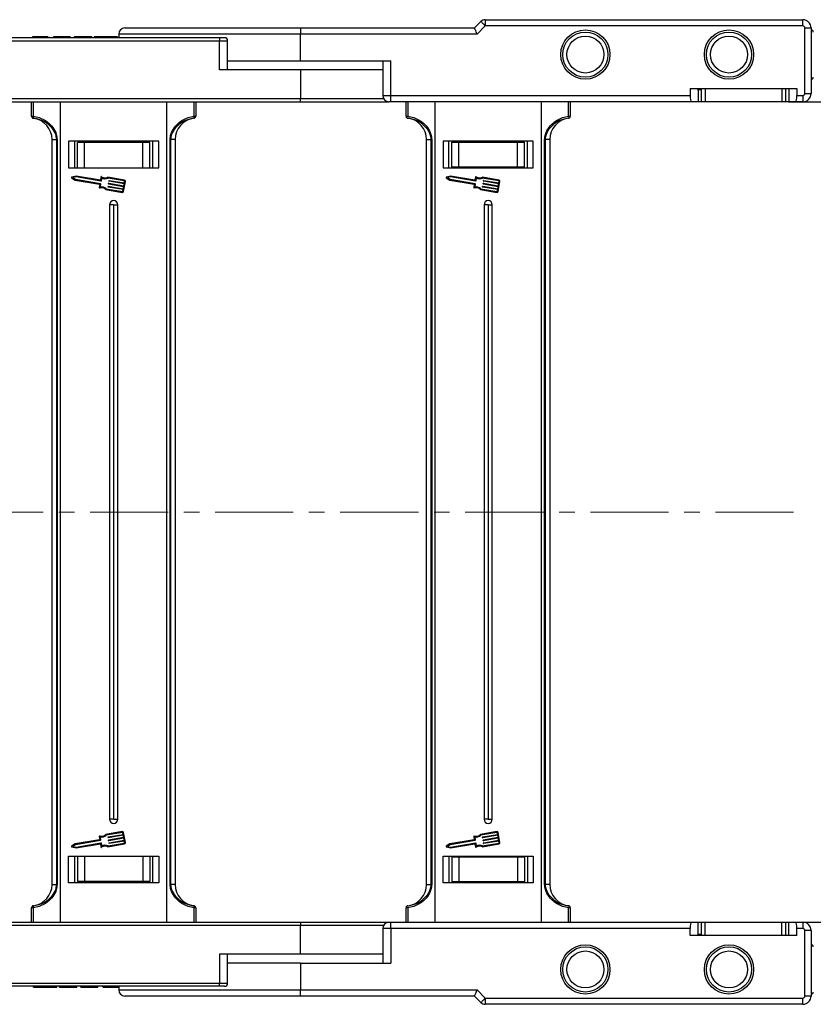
# Model space of a CAD drawing. Header units: millimetres. Extents: x -1595 to 486, y -108 to 1350.
# Tile 18 of 52: x 70 to 263, y 212 to 452. Entities that reach past the tile are written whole.
import ezdxf

# ---------------------------------------------------------------- set-up
doc = ezdxf.new("R2010")
doc.units = ezdxf.units.MM
doc.linetypes.add('CENTERX2', pattern=[20.32, 12.7, -2.54, 2.54, -2.54])
doc.styles.get("Standard").update_dxf_attribs({"font": '仿宋_GB2312.ttf', "width": 0.8})
doc.dimstyles.new('ISO-60.1', dxfattribs={"dimtxt": 15, "dimasz": 12, "dimexe": 8, "dimexo": 0.625, "dimgap": 2.5, "dimtad": 1, "dimdsep": 46, "dimtxsty": 'Standard', "dimcen": 2.5, "dimadec": 0, "dimazin": 0, "dimtfac": 1, "dimtmove": 0, "dimatfit": 3, "dimfxl": 0, "dimarcsym": 0})

# ---------------------------------------------------------------- blocks, each defined once
blk = doc.blocks.new('*D3719')
at = {"color": 0, "lineweight": -2}
for p, q in [((256.91, 431.53), (323.99, 431.53)), ((315.99, 419.53), (315.99, 243.53)), ((256.43, 231.53), (323.99, 231.53))]:
    blk.add_line(p, q, dxfattribs=at)
at = {"color": 0, "lineweight": 9}
for points in [[(313.99, 419.53), (317.99, 419.53), (315.99, 431.53)], [(313.99, 243.53), (317.99, 243.53), (315.99, 231.53)]]:
    blk.add_solid(points, dxfattribs=at)
at = {"layer": 'Defpoints', "color": 0, "lineweight": 9}
for p in [(256.29, 431.53), (255.8, 231.53), (315.99, 231.53)]:
    blk.add_point(p, dxfattribs=at)
at = {"color": 0, "lineweight": 9, "insert": (305.99, 331.53), "char_height": 15, "attachment_point": 5, "rotation": 90}
blk.add_mtext('200', dxfattribs=at)

msp = doc.modelspace()

# ---------------------------------------------------------------- linework, layer by layer
at = {"color": 7, "linetype": 'Continuous', "lineweight": 25}
for p, q in [((183.04, 451.531), (183.04, 450.031)), ((183.04, 451.531), (260.419, 451.531)), ((260.419, 450.031), (260.419, 451.531)), ((95.201, 449.531), (137.965, 449.531)), ((137.965, 449.531), (137.965, 448.031)), ((137.965, 449.531), (180.419, 449.531)), ((180.419, 449.531), (181.979, 451.092)), ((183.04, 450.031), (181.04, 448.031)), ((260.419, 450.031), (183.04, 450.031)), ((260.919, 433.531), (260.919, 449.531)), ((260.919, 449.531), (262.419, 449.531)), ((262.419, 449.531), (262.419, 433.531)), ((262.465, 449.031), (262.419, 449.031)), ((118.242, 447.131), (55.054, 447.131)), ((72.733, 447.331), (72.733, 447.131)), ((74.586, 447.331), (74.586, 447.131)), ((76.448, 447.331), (76.448, 447.131)), ((76.579, 447.331), (76.579, 447.131)), ((77.81, 447.331), (77.81, 447.131)), ((78.964, 447.331), (77.81, 447.331)), ((78.964, 447.331), (78.964, 447.131)), ((81.502, 447.331), (78.964, 447.331)), ((81.502, 447.331), (81.502, 447.131)), ((81.887, 447.331), (81.502, 447.331)), ((81.887, 447.331), (81.887, 447.131)), ((82.887, 447.331), (82.887, 447.131)), ((87.118, 447.331), (82.887, 447.331)), ((87.118, 447.331), (87.118, 447.131)), ((87.733, 447.331), (87.733, 447.131)), ((90.587, 447.331), (90.587, 447.131)), ((93.425, 447.331), (93.425, 447.131)), ((93.701, 448.031), (93.701, 447.131)), ((118.242, 447.131), (118.242, 446.381)), ((119.492, 447.131), (118.242, 447.131)), ((137.965, 441.531), (137.965, 448.031)), ((181.04, 448.031), (137.965, 448.031)), ((47.275, 446.381), (118.242, 446.381)), ((118.242, 439.331), (118.242, 446.381)), ((120.242, 439.331), (120.242, 446.381)), ((137.965, 439.331), (118.242, 439.331)), ((120.242, 441.531), (137.965, 441.531)), ((137.965, 441.531), (160.049, 441.531)), ((137.965, 439.331), (137.965, 432.281)), ((158.049, 439.331), (137.965, 439.331)), ((158.049, 441.531), (158.049, 433.031)), ((160.049, 433.031), (160.049, 441.531)), ((262.419, 437.031), (262.465, 437.031)), ((232.965, 434.731), (258.964, 434.731)), ((232.965, 434.731), (232.965, 433.031)), ((234.728, 434.731), (234.728, 434.531)), ((234.728, 434.531), (234.932, 434.531)), ((234.932, 434.531), (234.932, 431.531)), ((234.932, 434.531), (235.626, 434.531)), ((235.626, 434.731), (235.626, 431.531)), ((236.627, 434.731), (236.627, 431.531)), ((255.302, 434.731), (255.302, 431.531)), ((256.303, 431.531), (256.303, 434.731)), ((256.997, 434.731), (256.997, 431.531)), ((258.964, 434.731), (258.964, 433.031)), ((137.965, 432.281), (66.687, 432.281)), ((137.965, 431.531), (137.965, 432.281)), ((160.049, 433.031), (232.965, 433.031)), ((160.049, 431.531), (160.049, 433.031)), ((258.964, 433.031), (260.419, 433.031)), ((260.419, 433.031), (260.419, 431.531)), ((260.919, 433.531), (262.419, 433.531)), ((66.687, 431.531), (137.965, 431.531)), ((72.465, 427.995), (72.465, 431.531)), ((72.86, 431.531), (72.86, 427.995)), ((79.465, 431.531), (79.465, 331.531)), ((105.464, 331.531), (105.464, 431.531)), ((112.069, 427.995), (112.069, 431.531)), ((112.465, 431.531), (112.465, 427.995)), ((137.965, 431.531), (159.549, 431.531)), ((160.049, 431.531), (159.549, 431.531)), ((233.229, 431.531), (160.049, 431.531)), ((163.737, 427.995), (163.737, 431.531)), ((164.133, 431.531), (164.133, 427.995)), ((170.738, 431.531), (170.738, 331.531)), ((196.738, 331.531), (196.738, 431.531)), ((203.342, 427.995), (203.342, 431.531)), ((203.738, 431.531), (203.738, 427.995)), ((234.932, 431.531), (233.229, 431.531)), ((235.642, 431.531), (234.932, 431.531)), ((236.627, 431.531), (235.626, 431.531)), ((255.302, 431.531), (236.627, 431.531)), ((256.303, 431.531), (255.302, 431.531)), ((256.997, 431.531), (256.287, 431.531)), ((258.7, 431.531), (256.997, 431.531)), ((260.419, 431.531), (258.7, 431.531)), ((72.465, 427.995), (72.86, 427.995)), ((72.903, 427.5), (72.903, 427.496)), ((112.026, 427.496), (112.026, 427.5)), ((112.069, 427.995), (112.465, 427.995)), ((163.737, 427.995), (164.133, 427.995)), ((164.176, 427.5), (164.176, 427.496)), ((203.299, 427.496), (203.299, 427.5)), ((203.342, 427.995), (203.738, 427.995)), ((77.464, 422.335), (78.586, 422.335)), ((77.464, 331.531), (77.464, 422.335)), ((78.701, 422.335), (78.586, 422.335)), ((78.586, 331.531), (78.586, 422.335)), ((78.701, 422.335), (78.701, 331.531)), ((81.465, 421.931), (81.465, 415.431)), ((103.465, 421.931), (81.465, 421.931)), ((82.965, 421.931), (82.965, 415.431)), ((83.665, 415.431), (83.665, 421.631)), ((85.345, 421.631), (83.665, 421.631)), ((85.345, 415.431), (85.345, 421.631)), ((99.584, 421.631), (85.345, 421.631)), ((99.584, 415.431), (99.584, 421.631)), ((101.265, 421.631), (99.584, 421.631)), ((101.265, 415.431), (101.265, 421.631)), ((101.965, 421.931), (101.965, 415.431)), ((101.965, 421.931), (101.965, 415.431)), ((103.465, 415.431), (103.465, 421.931)), ((106.343, 422.335), (106.228, 422.335)), ((106.228, 331.531), (106.228, 422.335)), ((107.465, 422.335), (106.343, 422.335)), ((106.343, 422.335), (106.343, 331.531)), ((107.465, 422.335), (107.465, 331.531)), ((168.738, 422.335), (169.859, 422.335)), ((168.738, 331.531), (168.738, 422.335)), ((169.974, 422.335), (169.859, 422.335)), ((169.859, 331.531), (169.859, 422.335)), ((169.974, 422.335), (169.974, 331.531)), ((172.738, 421.931), (172.738, 415.431)), ((194.737, 421.931), (172.738, 421.931)), ((174.18, 415.431), (174.18, 421.931)), ((174.181, 415.431), (174.181, 421.931)), ((174.885, 415.581), (174.885, 421.701)), ((174.885, 421.701), (176.576, 421.701)), ((176.576, 415.581), (176.576, 421.701)), ((176.576, 421.701), (190.899, 421.701)), ((190.899, 415.581), (190.899, 421.701)), ((190.899, 421.701), (192.59, 421.701)), ((192.59, 415.581), (192.59, 421.701)), ((193.295, 415.431), (193.295, 421.931)), ((194.737, 415.431), (194.737, 421.931)), ((197.501, 331.531), (197.501, 422.335)), ((197.616, 422.335), (197.501, 422.335)), ((198.738, 422.335), (197.616, 422.335)), ((197.616, 422.335), (197.616, 331.531)), ((198.738, 422.335), (198.738, 331.531)), ((81.465, 415.431), (103.465, 415.431)), ((172.738, 415.431), (194.737, 415.431)), ((176.576, 415.581), (174.885, 415.581)), ((190.899, 415.581), (176.576, 415.581)), ((192.59, 415.581), (190.899, 415.581)), ((82.238, 413), (83.133, 412.426)), ((83.305, 413.431), (82.27, 413.185)), ((83.311, 413.223), (82.55, 413.042)), ((82.55, 413.042), (83.208, 412.62)), ((89.25, 412.415), (83.305, 413.431)), ((89.366, 412.188), (83.311, 413.223)), ((89.383, 413.193), (89.25, 412.415)), ((89.558, 413.007), (89.425, 412.23)), ((95.069, 412.456), (91.083, 413.136)), ((95.035, 412.255), (91.111, 412.925)), ((173.511, 413), (174.406, 412.426)), ((174.578, 413.431), (173.543, 413.185)), ((174.584, 413.223), (173.823, 413.042)), ((173.823, 413.042), (174.481, 412.62)), ((180.523, 412.415), (174.578, 413.431)), ((180.639, 412.188), (174.584, 413.223)), ((180.656, 413.193), (180.523, 412.415)), ((180.831, 413.007), (180.698, 412.23)), ((186.342, 412.456), (182.356, 413.136)), ((186.307, 412.255), (182.384, 412.925)), ((83.133, 412.426), (89.028, 411.419)), ((83.208, 412.62), (89.263, 411.585)), ((89.07, 411.36), (88.945, 410.633)), ((89.305, 411.526), (89.172, 410.75)), ((91.09, 410.808), (91.107, 410.908)), ((94.775, 410.127), (91.131, 410.749)), ((91.166, 410.95), (94.809, 410.328)), ((91.21, 411.511), (91.227, 411.612)), ((94.895, 410.83), (91.252, 411.453)), ((91.286, 411.654), (94.929, 411.031)), ((91.33, 412.215), (91.347, 412.315)), ((95.015, 411.534), (91.372, 412.156)), ((91.406, 412.357), (95.049, 411.735)), ((94.809, 410.328), (94.895, 410.83)), ((94.907, 409.69), (95.319, 412.103)), ((94.929, 411.031), (95.015, 411.534)), ((95.049, 411.735), (95.118, 412.137)), ((174.406, 412.426), (180.301, 411.419)), ((174.481, 412.62), (180.536, 411.585)), ((180.343, 411.36), (180.218, 410.633)), ((180.578, 411.526), (180.445, 410.75)), ((182.363, 410.808), (182.38, 410.908)), ((186.047, 410.127), (182.404, 410.749)), ((182.439, 410.95), (186.082, 410.328)), ((182.483, 411.511), (182.5, 411.612)), ((186.168, 410.83), (182.525, 411.453)), ((182.559, 411.654), (186.202, 411.031)), ((182.603, 412.215), (182.62, 412.315)), ((186.288, 411.534), (182.645, 412.156)), ((182.679, 412.357), (186.322, 411.735)), ((186.082, 410.328), (186.168, 410.83)), ((186.18, 409.69), (186.592, 412.103)), ((186.202, 411.031), (186.288, 411.534)), ((186.322, 411.735), (186.391, 412.137)), ((90.568, 410.121), (94.554, 409.44)), ((90.665, 410.312), (94.588, 409.641)), ((94.706, 409.725), (94.775, 410.127)), ((181.841, 410.121), (185.827, 409.44)), ((181.938, 410.312), (185.861, 409.641)), ((185.979, 409.725), (186.047, 410.127)), ((91.464, 406.431), (91.464, 331.531)), ((92.464, 406.431), (91.464, 406.431)), ((92.464, 406.431), (92.464, 331.531)), ((92.464, 406.431), (93.465, 406.431)), ((93.465, 331.531), (93.465, 406.431)), ((182.738, 406.431), (182.738, 331.531)), ((183.738, 406.431), (182.738, 406.431)), ((183.738, 406.431), (183.738, 331.531)), ((183.738, 406.431), (184.737, 406.431)), ((184.737, 331.531), (184.737, 406.431)), ((77.464, 240.727), (77.464, 331.531)), ((78.586, 240.727), (78.586, 331.531)), ((78.701, 331.531), (78.701, 240.727)), ((79.465, 331.531), (79.465, 231.531)), ((91.464, 331.531), (91.464, 256.631)), ((92.464, 331.531), (92.464, 256.631)), ((93.465, 256.631), (93.465, 331.531)), ((105.464, 231.531), (105.464, 331.531)), ((106.228, 240.727), (106.228, 331.531)), ((106.343, 331.531), (106.343, 240.727)), ((107.465, 331.531), (107.465, 240.727)), ((168.738, 240.727), (168.738, 331.531)), ((169.859, 240.727), (169.859, 331.531)), ((169.974, 331.531), (169.974, 240.727)), ((170.738, 331.531), (170.738, 231.531)), ((182.738, 331.531), (182.738, 256.631)), ((183.738, 331.531), (183.738, 256.631)), ((184.737, 256.631), (184.737, 331.531)), ((196.738, 231.531), (196.738, 331.531)), ((197.501, 240.727), (197.501, 331.531)), ((197.616, 331.531), (197.616, 240.727)), ((198.738, 331.531), (198.738, 240.727)), ((92.464, 256.631), (91.464, 256.631)), ((92.464, 256.631), (93.465, 256.631)), ((183.738, 256.631), (182.738, 256.631)), ((183.738, 256.631), (184.737, 256.631)), ((88.945, 252.43), (89.07, 251.703)), ((89.172, 252.313), (89.305, 251.536)), ((94.554, 253.622), (90.568, 252.941)), ((94.588, 253.421), (90.665, 252.751)), ((91.107, 252.154), (91.09, 252.255)), ((91.131, 252.314), (94.775, 252.936)), ((94.809, 252.735), (91.166, 252.113)), ((91.252, 251.61), (94.895, 252.232)), ((94.929, 252.031), (91.286, 251.409)), ((94.775, 252.936), (94.706, 253.338)), ((94.895, 252.232), (94.809, 252.735)), ((95.319, 250.96), (94.907, 253.372)), ((95.015, 251.529), (94.929, 252.031)), ((180.218, 252.43), (180.343, 251.703)), ((180.445, 252.313), (180.578, 251.536)), ((185.827, 253.622), (181.841, 252.941)), ((185.861, 253.421), (181.938, 252.751)), ((182.38, 252.154), (182.363, 252.255)), ((182.404, 252.314), (186.047, 252.936)), ((186.082, 252.735), (182.439, 252.113)), ((182.525, 251.61), (186.168, 252.232)), ((186.202, 252.031), (182.559, 251.409)), ((186.047, 252.936), (185.979, 253.338)), ((186.168, 252.232), (186.082, 252.735)), ((186.592, 250.96), (186.18, 253.372)), ((186.288, 251.529), (186.202, 252.031)), ((83.133, 250.637), (82.238, 250.062)), ((82.27, 249.877), (83.305, 249.632)), ((83.208, 250.443), (82.55, 250.02)), ((82.55, 250.02), (83.311, 249.84)), ((89.028, 251.644), (83.133, 250.637)), ((89.263, 251.477), (83.208, 250.443)), ((83.305, 249.632), (89.25, 250.648)), ((83.311, 249.84), (89.366, 250.874)), ((89.25, 250.648), (89.383, 249.87)), ((89.425, 250.833), (89.558, 250.056)), ((91.083, 249.926), (95.069, 250.607)), ((91.111, 250.138), (95.035, 250.808)), ((91.227, 251.451), (91.21, 251.551)), ((91.347, 250.747), (91.33, 250.848)), ((91.372, 250.907), (95.015, 251.529)), ((95.049, 251.328), (91.406, 250.706)), ((95.118, 250.926), (95.049, 251.328)), ((174.406, 250.637), (173.511, 250.062)), ((173.543, 249.877), (174.578, 249.632)), ((174.481, 250.443), (173.823, 250.02)), ((173.823, 250.02), (174.584, 249.84)), ((180.301, 251.644), (174.406, 250.637)), ((180.536, 251.477), (174.481, 250.443)), ((174.578, 249.632), (180.523, 250.648)), ((174.584, 249.84), (180.639, 250.874)), ((180.523, 250.648), (180.656, 249.87)), ((180.698, 250.833), (180.831, 250.056)), ((182.356, 249.926), (186.342, 250.607)), ((182.384, 250.138), (186.307, 250.808)), ((182.5, 251.451), (182.483, 251.551)), ((182.62, 250.747), (182.603, 250.848)), ((182.645, 250.907), (186.288, 251.529)), ((186.322, 251.328), (182.679, 250.706)), ((186.391, 250.926), (186.322, 251.328)), ((81.465, 247.631), (103.465, 247.631)), ((81.465, 241.131), (81.465, 247.631)), ((82.965, 247.631), (82.965, 241.131)), ((83.665, 247.631), (83.665, 241.431)), ((85.345, 247.631), (85.345, 241.431)), ((99.584, 247.631), (99.584, 241.431)), ((101.265, 247.631), (101.265, 241.431)), ((101.965, 247.631), (101.965, 241.131)), ((101.965, 247.631), (101.965, 241.131)), ((103.465, 247.631), (103.465, 241.131)), ((172.738, 247.631), (194.737, 247.631)), ((172.738, 241.131), (172.738, 247.631)), ((174.18, 247.631), (174.18, 241.131)), ((174.181, 247.631), (174.181, 241.131)), ((174.885, 247.481), (174.885, 241.361)), ((174.885, 247.481), (176.576, 247.481)), ((176.576, 247.481), (176.576, 241.361)), ((176.576, 247.481), (190.899, 247.481)), ((190.899, 247.481), (190.899, 241.361)), ((190.899, 247.481), (192.59, 247.481)), ((192.59, 247.481), (192.59, 241.361)), ((193.295, 247.631), (193.295, 241.131)), ((194.737, 247.631), (194.737, 241.131)), ((77.464, 240.727), (78.586, 240.727)), ((78.701, 240.727), (78.586, 240.727)), ((103.465, 241.131), (81.465, 241.131)), ((85.345, 241.431), (83.665, 241.431)), ((99.584, 241.431), (85.345, 241.431)), ((101.265, 241.431), (99.584, 241.431)), ((106.343, 240.727), (106.228, 240.727)), ((107.465, 240.727), (106.343, 240.727)), ((168.738, 240.727), (169.859, 240.727)), ((169.974, 240.727), (169.859, 240.727)), ((194.737, 241.131), (172.738, 241.131)), ((176.576, 241.361), (174.885, 241.361)), ((190.899, 241.361), (176.576, 241.361)), ((192.59, 241.361), (190.899, 241.361)), ((197.616, 240.727), (197.501, 240.727)), ((198.738, 240.727), (197.616, 240.727)), ((72.903, 235.567), (72.903, 235.563)), ((112.026, 235.563), (112.026, 235.567)), ((164.176, 235.567), (164.176, 235.563)), ((203.299, 235.563), (203.299, 235.567)), ((72.465, 231.531), (72.465, 235.068)), ((72.86, 235.068), (72.465, 235.068)), ((72.86, 235.068), (72.86, 231.531)), ((112.069, 231.531), (112.069, 235.068)), ((112.465, 235.068), (112.069, 235.068)), ((112.465, 235.068), (112.465, 231.531)), ((163.737, 231.531), (163.737, 235.068)), ((164.133, 235.068), (163.737, 235.068)), ((164.133, 235.068), (164.133, 231.531)), ((203.342, 231.531), (203.342, 235.068)), ((203.738, 235.068), (203.342, 235.068)), ((203.738, 235.068), (203.738, 231.531)), ((66.687, 231.531), (137.965, 231.531)), ((137.965, 230.781), (66.687, 230.781)), ((137.965, 231.531), (159.549, 231.531)), ((137.965, 231.531), (137.965, 230.781)), ((137.965, 223.731), (137.965, 230.781)), ((159.549, 231.531), (160.049, 231.531)), ((160.049, 230.031), (160.049, 231.531)), ((160.049, 231.531), (233.229, 231.531)), ((233.229, 231.531), (234.932, 231.531)), ((234.932, 228.531), (234.932, 231.531)), ((234.932, 231.531), (235.626, 231.531)), ((235.626, 231.531), (235.626, 228.331)), ((235.626, 231.531), (236.627, 231.531)), ((236.627, 228.331), (236.627, 231.531)), ((236.627, 231.531), (255.302, 231.531)), ((255.302, 228.331), (255.302, 231.531)), ((255.302, 231.531), (256.303, 231.531)), ((256.303, 228.331), (256.303, 231.531)), ((256.303, 231.531), (256.997, 231.531)), ((256.997, 228.331), (256.997, 231.531)), ((256.997, 231.531), (258.7, 231.531)), ((258.7, 231.531), (260.419, 231.531)), ((260.419, 231.531), (260.419, 230.031)), ((158.049, 230.031), (158.049, 221.531)), ((232.965, 230.031), (160.049, 230.031)), ((160.049, 230.031), (160.049, 221.531)), ((232.965, 228.331), (232.965, 230.031)), ((258.964, 228.331), (232.965, 228.331)), ((234.932, 228.531), (234.728, 228.531)), ((234.728, 228.531), (234.728, 228.331)), ((235.642, 228.531), (234.932, 228.531)), ((258.964, 228.331), (258.964, 230.031)), ((260.419, 230.031), (258.964, 230.031)), ((260.919, 213.531), (260.919, 229.531)), ((262.419, 229.531), (260.919, 229.531)), ((262.419, 229.531), (262.419, 213.531)), ((262.465, 226.031), (262.419, 226.031)), ((118.242, 223.731), (118.242, 216.681)), ((137.965, 223.731), (118.242, 223.731)), ((120.242, 216.681), (120.242, 223.731)), ((158.049, 223.731), (137.965, 223.731)), ((137.965, 221.531), (120.242, 221.531)), ((137.965, 221.531), (137.965, 215.031)), ((137.965, 221.531), (160.049, 221.531)), ((47.275, 216.681), (118.242, 216.681)), ((118.242, 215.931), (118.242, 216.681)), ((118.242, 215.931), (55.054, 215.931)), ((72.964, 215.731), (72.964, 215.931)), ((75.801, 215.731), (75.801, 215.931)), ((78.656, 215.731), (78.656, 215.931)), ((79.271, 215.731), (79.271, 215.931)), ((79.271, 215.731), (83.502, 215.731)), ((83.502, 215.731), (83.502, 215.931)), ((84.502, 215.731), (84.502, 215.931)), ((84.502, 215.731), (84.887, 215.731)), ((84.887, 215.731), (84.887, 215.931)), ((84.887, 215.731), (87.425, 215.731)), ((87.425, 215.731), (87.425, 215.931)), ((87.425, 215.731), (88.579, 215.731)), ((88.579, 215.731), (88.579, 215.931)), ((89.81, 215.731), (89.81, 215.931)), ((89.941, 215.731), (89.941, 215.931)), ((91.803, 215.731), (91.803, 215.931)), ((93.656, 215.731), (93.656, 215.931)), ((93.701, 215.931), (93.701, 215.031)), ((119.492, 215.931), (118.242, 215.931)), ((137.965, 215.031), (181.04, 215.031)), ((137.965, 213.531), (137.965, 215.031)), ((181.04, 215.031), (183.04, 213.031)), ((262.419, 214.031), (262.465, 214.031)), ((137.965, 213.531), (95.201, 213.531)), ((180.419, 213.531), (137.965, 213.531)), ((181.979, 211.971), (180.419, 213.531)), ((183.04, 213.031), (260.419, 213.031)), ((183.04, 213.031), (183.04, 211.531)), ((260.419, 211.531), (183.04, 211.531)), ((260.419, 211.531), (260.419, 213.031)), ((262.419, 213.531), (260.919, 213.531))]:
    msp.add_line(p, q, dxfattribs=at)
at = {"color": 8, "linetype": 'Continuous', "lineweight": 25}
for p, q in [((262.465, 449.031), (262.465, 437.031)), ((137.965, 448.031), (93.701, 448.031)), ((118.242, 446.381), (120.242, 446.381)), ((158.25, 432.281), (137.965, 432.281)), ((158.049, 433.031), (160.049, 433.031)), ((158.25, 230.781), (137.965, 230.781)), ((160.049, 230.031), (158.049, 230.031)), ((262.465, 226.031), (262.465, 214.031)), ((118.242, 216.681), (120.242, 216.681)), ((93.701, 215.031), (137.965, 215.031))]:
    msp.add_line(p, q, dxfattribs=at)
at = {"color": 1, "linetype": 'CENTERX2', "lineweight": 13, "ltscale": 1.5}
msp.add_line((258.169, 331.531), (-857.058, 331.531), dxfattribs=at)
at = {"color": 7, "linetype": 'Continuous', "lineweight": 25, "flags": 128}
for points in [[(181.04, 448.031), (180.919, 448.324), (180.802, 448.605), (180.695, 448.865), (180.6, 449.092), (180.523, 449.279), (180.466, 449.417), (180.43, 449.502), (180.419, 449.531)], [(183.04, 450.031), (182.833, 450.238), (182.634, 450.437), (182.451, 450.621), (182.29, 450.781), (182.158, 450.913), (182.06, 451.011), (182, 451.072), (181.979, 451.092)], [(180.419, 213.531), (180.428, 213.554), (180.456, 213.622), (180.502, 213.732), (180.564, 213.882), (180.64, 214.067), (180.729, 214.281), (180.827, 214.518), (180.932, 214.771), (181.04, 215.031)], [(181.979, 211.971), (182, 211.991), (182.06, 212.051), (182.158, 212.149), (182.29, 212.281), (182.451, 212.442), (182.634, 212.625), (182.833, 212.824), (183.04, 213.031)]]:
    msp.add_lwpolyline(points, dxfattribs=at)
at = {"color": 7, "linetype": 'Continuous', "lineweight": 25}
for centre, radius in [((207.419, 443.031), 6), ((242.419, 443.031), 6), ((207.419, 443.031), 5.5), ((207.419, 443.031), 4.5), ((242.419, 443.031), 5.5), ((242.419, 443.031), 4.5), ((207.419, 220.031), 6), ((242.419, 220.031), 6), ((207.419, 220.031), 5.5), ((207.419, 220.031), 4.5), ((242.419, 220.031), 5.5), ((242.419, 220.031), 4.5)]:
    msp.add_circle(centre, radius, dxfattribs=at)
for centre, radius, start, end in [((183.04, 450.031), 1.5, 90, 135), ((260.419, 449.531), 2, 0, 90), ((95.201, 448.031), 1.5, 90, 180), ((260.419, 449.531), 0.5, 0, 90), ((262.465, 448.531), 0.5, 0, 90), ((119.492, 446.381), 0.75, 0, 90), ((262.465, 437.531), 0.5, 270, 0), ((159.549, 433.031), 1.5, 180, 270), ((260.419, 433.531), 0.5, 270, 0), ((260.419, 433.531), 2, 270, 0), ((72.964, 427.996), 0.499, 180.05137, 263.03052), ((72.965, 427.992), 0.5, 180, 262.94587), ((73.593, 427.81), 0.756, 165.8394, 204.20349), ((72.265, 422.335), 5.2, 0, 82.94587), ((112.665, 422.335), 5.2, 97.05413, 180), ((111.336, 427.81), 0.756, 335.79651, 14.1606), ((111.965, 427.996), 0.499, 276.96948, 359.94863), ((111.965, 427.992), 0.5, 277.05413, 0), ((164.237, 427.996), 0.499, 180.06329, 263.02634), ((164.238, 427.992), 0.5, 180, 262.94587), ((164.866, 427.81), 0.756, 165.8394, 204.20349), ((163.538, 422.335), 5.2, 0, 82.94587), ((203.938, 422.335), 5.2, 97.05413, 180), ((202.61, 427.81), 0.756, 335.77675, 14.18036), ((203.238, 427.996), 0.499, 276.96465, 359.94573), ((203.238, 427.992), 0.5, 277.05413, 0), ((82.293, 413.086), 0.102, 103.32833, 237.28541), ((89.483, 413.175), 0.102, 54.79186, 170.30687), ((90.416, 414.497), 1.515, 234.79186, 296.12453), ((90.416, 414.497), 1.719, 240.07022, 293.86617), ((173.566, 413.086), 0.102, 103.32833, 237.28541), ((180.756, 413.175), 0.102, 54.79186, 170.30687), ((181.689, 414.497), 1.515, 234.79186, 296.12453), ((181.689, 414.497), 1.719, 240.07022, 293.86617), ((89.046, 410.615), 0.102, 170.30687, 285.82188), ((89.019, 411.368), 0.051, 350.30687, 80.30687), ((89.487, 409.059), 1.515, 44.48921, 105.82188), ((89.487, 409.059), 1.719, 46.74758, 100.54353), ((89.255, 411.535), 0.051, 350.30687, 80.30687), ((89.375, 412.239), 0.051, 260.30687, 350.30687), ((91.14, 410.799), 0.051, 170.30687, 260.30687), ((91.157, 410.9), 0.051, 80.30687, 170.30687), ((91.26, 411.503), 0.051, 170.30687, 260.30687), ((91.277, 411.603), 0.051, 80.30687, 170.30687), ((91.38, 412.206), 0.051, 170.30687, 260.30687), ((91.398, 412.307), 0.051, 80.30687, 170.30687), ((95.017, 412.154), 0.102, 350.30687, 80.30687), ((95.017, 412.154), 0.306, 350.30687, 80.30687), ((180.319, 410.615), 0.102, 170.30687, 285.82188), ((180.292, 411.368), 0.051, 350.30687, 80.30687), ((180.76, 409.059), 1.515, 44.48921, 105.82188), ((180.76, 409.059), 1.719, 46.74758, 100.54353), ((180.528, 411.535), 0.051, 350.30687, 80.30687), ((180.648, 412.239), 0.051, 260.30687, 350.30687), ((182.413, 410.799), 0.051, 170.30687, 260.30687), ((182.43, 410.9), 0.051, 80.30687, 170.30687), ((182.533, 411.503), 0.051, 170.30687, 260.30687), ((182.55, 411.603), 0.051, 80.30687, 170.30687), ((182.653, 412.206), 0.051, 170.30687, 260.30687), ((182.671, 412.307), 0.051, 80.30687, 170.30687), ((186.29, 412.154), 0.102, 350.30687, 80.30687), ((186.29, 412.154), 0.306, 350.30687, 80.30687), ((94.605, 409.742), 0.306, 260.30687, 350.30687), ((94.605, 409.742), 0.102, 260.30687, 350.30687), ((185.878, 409.742), 0.306, 260.30687, 350.30687), ((185.878, 409.742), 0.102, 260.30687, 350.30687), ((92.465, 406.431), 1, 0, 180), ((183.738, 406.431), 1, 0, 180), ((92.465, 256.631), 1, 180, 0), ((183.738, 256.631), 1, 180, 0), ((89.046, 252.447), 0.102, 74.17812, 189.69313), ((89.487, 254.003), 1.515, 254.17812, 315.51079), ((89.487, 254.003), 1.719, 259.45647, 313.25242), ((91.14, 252.263), 0.051, 99.69313, 189.69313), ((91.157, 252.163), 0.051, 189.69313, 279.69313), ((94.605, 253.321), 0.306, 9.69313, 99.69313), ((94.605, 253.321), 0.102, 9.69313, 99.69313), ((180.319, 252.447), 0.102, 74.17812, 189.69313), ((180.76, 254.003), 1.515, 254.17812, 315.51079), ((180.76, 254.003), 1.719, 259.45647, 313.25242), ((182.413, 252.263), 0.051, 99.69313, 189.69313), ((182.43, 252.163), 0.051, 189.69313, 279.69313), ((185.878, 253.321), 0.306, 9.69313, 99.69313), ((185.878, 253.321), 0.102, 9.69313, 99.69313), ((82.293, 249.976), 0.102, 122.71459, 256.67167), ((89.019, 251.694), 0.051, 279.69313, 9.69313), ((89.255, 251.528), 0.051, 279.69313, 9.69313), ((89.375, 250.824), 0.051, 9.69313, 99.69313), ((89.483, 249.887), 0.102, 189.69313, 305.20814), ((90.416, 248.566), 1.515, 63.87547, 125.20814), ((90.416, 248.566), 1.719, 66.13383, 119.92978), ((91.26, 251.56), 0.051, 99.69313, 189.69313), ((91.277, 251.459), 0.051, 189.69313, 279.69313), ((91.38, 250.856), 0.051, 99.69313, 189.69313), ((91.398, 250.756), 0.051, 189.69313, 279.69313), ((95.017, 250.909), 0.102, 279.69313, 9.69313), ((95.017, 250.909), 0.306, 279.69313, 9.69313), ((173.566, 249.976), 0.102, 122.71459, 256.67167), ((180.292, 251.694), 0.051, 279.69313, 9.69313), ((180.528, 251.528), 0.051, 279.69313, 9.69313), ((180.648, 250.824), 0.051, 9.69313, 99.69313), ((180.756, 249.887), 0.102, 189.69313, 305.20814), ((181.689, 248.566), 1.515, 63.87547, 125.20814), ((181.689, 248.566), 1.719, 66.13383, 119.92978), ((182.533, 251.56), 0.051, 99.69313, 189.69313), ((182.55, 251.459), 0.051, 189.69313, 279.69313), ((182.653, 250.856), 0.051, 99.69313, 189.69313), ((182.671, 250.756), 0.051, 189.69313, 279.69313), ((186.29, 250.909), 0.102, 279.69313, 9.69313), ((186.29, 250.909), 0.306, 279.69313, 9.69313), ((72.265, 240.727), 5.2, 277.05413, 0), ((112.665, 240.727), 5.2, 180, 262.94587), ((163.538, 240.727), 5.2, 277.05413, 0), ((203.938, 240.727), 5.2, 180, 262.94587), ((72.965, 235.071), 0.5, 97.05413, 180), ((72.964, 235.067), 0.499, 96.96858, 179.95038), ((73.593, 235.253), 0.757, 155.79717, 194.16009), ((111.965, 235.071), 0.5, 0, 82.94587), ((111.336, 235.253), 0.757, 345.83991, 24.20283), ((111.965, 235.067), 0.499, 0.04962, 83.03142), ((164.237, 235.067), 0.499, 96.97277, 179.93847), ((164.238, 235.071), 0.5, 97.05413, 180), ((164.866, 235.253), 0.757, 155.79717, 194.16009), ((203.238, 235.071), 0.5, 0, 82.94587), ((202.61, 235.253), 0.756, 345.82015, 24.22259), ((203.238, 235.067), 0.499, 0.05252, 83.03625), ((159.549, 230.031), 1.5, 90, 180), ((260.419, 229.531), 2, 0, 90), ((260.419, 229.531), 0.5, 0, 90), ((262.465, 225.531), 0.5, 0, 90), ((119.492, 216.681), 0.75, 270, 0), ((95.201, 215.031), 1.5, 180, 270), ((262.465, 214.531), 0.5, 270, 0), ((183.04, 213.031), 1.5, 225, 270), ((260.419, 213.531), 0.5, 270, 0), ((260.419, 213.531), 2, 270, 0)]:
    msp.add_arc(centre, radius, start, end, dxfattribs=at)
for centre, start_param, end_param in [((233.229, 433.031), 1.5707963, 3.1415927), ((258.7, 433.031), 3.1415927, 4.712389), ((233.229, 230.031), 0, 1.5707963), ((258.7, 230.031), 4.712389, 6.2831853)]:
    msp.add_ellipse(centre, major_axis=(0, 1.5), ratio=0.176327, start_param=start_param, end_param=end_param, dxfattribs=at)
for points, knots in [([(74.586, 447.331), (74.294, 447.331), (73.71, 447.331), (73.045, 447.331), (72.768, 447.331), (72.744, 447.331), (72.733, 447.331)], [0, 0, 0, 0, 0.28024506, 0.55842121, 0.77883814, 1, 1, 1, 1]), ([(76.448, 447.331), (76.354, 447.331), (76.165, 447.331), (75.505, 447.331), (74.934, 447.331), (74.586, 447.331)], [0, 0, 0, 0, 0.280121, 0.5603012, 1, 1, 1, 1]), ([(90.587, 447.331), (90.144, 447.331), (89.258, 447.331), (88.264, 447.331), (87.79, 447.331), (87.752, 447.331), (87.733, 447.331)], [0, 0, 0, 0, 0.2799449, 0.5587165, 0.7790502, 1, 1, 1, 1]), ([(93.425, 447.331), (93.396, 447.331), (93.337, 447.331), (92.637, 447.331), (91.631, 447.331), (90.936, 447.331), (90.587, 447.331)], [0, 0, 0, 0, 0.2805587, 0.5594749, 0.7794167, 1, 1, 1, 1]), ([(72.86, 427.995), (73.352, 427.909), (74.579, 427.693), (76.274, 426.762), (77.685, 425.317), (78.541, 423.806), (78.655, 422.757), (78.701, 422.335)], [0, 0, 0, 0, 0.1717579, 0.4284861, 0.6465017, 0.8576656, 1, 1, 1, 1]), ([(78.586, 422.335), (78.533, 422.743), (78.403, 423.756), (77.49, 425.155), (76.087, 426.451), (74.535, 427.197), (73.414, 427.443), (72.961, 427.493), (72.903, 427.5)], [0, 0, 0, 0, 0.1442727, 0.3583672, 0.5770603, 0.8312296, 0.978367, 1, 1, 1, 1]), ([(106.228, 422.335), (106.274, 422.757), (106.388, 423.806), (107.244, 425.317), (108.655, 426.762), (110.35, 427.693), (111.577, 427.909), (112.069, 427.995)], [0, 0, 0, 0, 0.1423344, 0.3534983, 0.5715139, 0.8282421, 1, 1, 1, 1]), ([(112.026, 427.5), (111.575, 427.427), (110.446, 427.243), (108.842, 426.446), (107.439, 425.156), (106.526, 423.756), (106.396, 422.743), (106.343, 422.335)], [0, 0, 0, 0, 0.1686997, 0.42289, 0.641601, 0.8557168, 1, 1, 1, 1]), ([(164.133, 427.995), (164.625, 427.909), (165.852, 427.693), (167.547, 426.762), (168.958, 425.317), (169.814, 423.806), (169.928, 422.757), (169.974, 422.335)], [0, 0, 0, 0, 0.171752, 0.4284808, 0.646497, 0.8576673, 1, 1, 1, 1]), ([(169.859, 422.335), (169.806, 422.743), (169.676, 423.756), (168.763, 425.155), (167.36, 426.451), (165.808, 427.197), (164.687, 427.443), (164.234, 427.493), (164.176, 427.5)], [0, 0, 0, 0, 0.1442726, 0.3583673, 0.5770605, 0.8312362, 0.9783737, 1, 1, 1, 1]), ([(197.501, 422.335), (197.547, 422.757), (197.661, 423.806), (198.517, 425.317), (199.928, 426.762), (201.623, 427.693), (202.85, 427.909), (203.342, 427.995)], [0, 0, 0, 0, 0.1423355, 0.3535004, 0.5715175, 0.8282473, 1, 1, 1, 1]), ([(203.299, 427.5), (202.848, 427.427), (201.719, 427.243), (200.115, 426.446), (198.712, 425.156), (197.799, 423.756), (197.669, 422.743), (197.616, 422.335)], [0, 0, 0, 0, 0.1686945, 0.4228807, 0.6415935, 0.8557145, 1, 1, 1, 1]), ([(78.701, 240.727), (78.655, 240.305), (78.541, 239.257), (77.685, 237.746), (76.274, 236.3), (74.579, 235.369), (73.352, 235.154), (72.86, 235.068)], [0, 0, 0, 0, 0.1423329, 0.3534985, 0.5715131, 0.8282415, 1, 1, 1, 1]), ([(72.903, 235.563), (73.354, 235.636), (74.483, 235.82), (76.087, 236.617), (77.49, 237.906), (78.403, 239.306), (78.533, 240.32), (78.586, 240.727)], [0, 0, 0, 0, 0.1687002, 0.4228913, 0.641603, 0.855715, 1, 1, 1, 1]), ([(112.069, 235.068), (111.577, 235.154), (110.35, 235.369), (108.655, 236.3), (107.244, 237.746), (106.388, 239.257), (106.274, 240.305), (106.228, 240.727)], [0, 0, 0, 0, 0.1717585, 0.4284869, 0.6465015, 0.8576671, 1, 1, 1, 1]), ([(106.343, 240.727), (106.396, 240.32), (106.526, 239.306), (107.44, 237.907), (108.842, 236.611), (110.394, 235.866), (111.515, 235.62), (111.968, 235.569), (112.026, 235.563)], [0, 0, 0, 0, 0.1442711, 0.3583682, 0.5770609, 0.8312299, 0.978367, 1, 1, 1, 1]), ([(169.974, 240.727), (169.928, 240.305), (169.814, 239.257), (168.958, 237.746), (167.547, 236.3), (165.852, 235.369), (164.625, 235.154), (164.133, 235.068)], [0, 0, 0, 0, 0.1423312, 0.3535032, 0.5715184, 0.8282475, 1, 1, 1, 1]), ([(164.176, 235.563), (164.627, 235.636), (165.756, 235.82), (167.36, 236.617), (168.763, 237.906), (169.676, 239.306), (169.806, 240.32), (169.859, 240.727)], [0, 0, 0, 0, 0.1686937, 0.4228911, 0.6416029, 0.8557151, 1, 1, 1, 1]), ([(203.342, 235.068), (202.85, 235.154), (201.623, 235.369), (199.928, 236.3), (198.517, 237.746), (197.661, 239.257), (197.547, 240.305), (197.501, 240.727)], [0, 0, 0, 0, 0.1717532, 0.4284833, 0.6464994, 0.8576661, 1, 1, 1, 1]), ([(197.616, 240.727), (197.669, 240.32), (197.799, 239.306), (198.713, 237.908), (200.115, 236.612), (201.667, 235.866), (202.788, 235.62), (203.241, 235.569), (203.299, 235.563)], [0, 0, 0, 0, 0.1442735, 0.3583757, 0.5770702, 0.8312352, 0.9783735, 1, 1, 1, 1]), ([(72.964, 215.731), (72.993, 215.731), (73.052, 215.731), (73.752, 215.731), (74.758, 215.731), (75.453, 215.731), (75.801, 215.731)], [0, 0, 0, 0, 0.2805611, 0.5594727, 0.7794273, 1, 1, 1, 1]), ([(75.801, 215.731), (76.245, 215.731), (77.131, 215.731), (78.125, 215.731), (78.599, 215.731), (78.637, 215.731), (78.656, 215.731)], [0, 0, 0, 0, 0.2799438, 0.5587143, 0.7790525, 1, 1, 1, 1]), ([(89.941, 215.731), (90.035, 215.731), (90.224, 215.731), (90.884, 215.731), (91.454, 215.731), (91.803, 215.731)], [0, 0, 0, 0, 0.2801302, 0.5603069, 1, 1, 1, 1]), ([(91.803, 215.731), (92.095, 215.731), (92.679, 215.731), (93.344, 215.731), (93.621, 215.731), (93.644, 215.731), (93.656, 215.731)], [0, 0, 0, 0, 0.2802293, 0.5584236, 0.7788356, 1, 1, 1, 1])]:
    msp.add_open_spline(points, degree=3, knots=knots, dxfattribs=at)

# ---------------------------------------------------------------- dimensions: what is measured, and where the dimension line sits
at = {"color": 5, "lineweight": 9}
dim = msp.add_linear_dim(base=(315.994, 231.531), p1=(256.287, 431.531), p2=(255.802, 231.531), angle=90, dimstyle='ISO-60.1', dxfattribs=at)
dim.commit()
dim.dimension.update_dxf_attribs({"geometry": '*D3719', "text_midpoint": (305.994, 331.531)})

doc.saveas('drawing.dxf')
